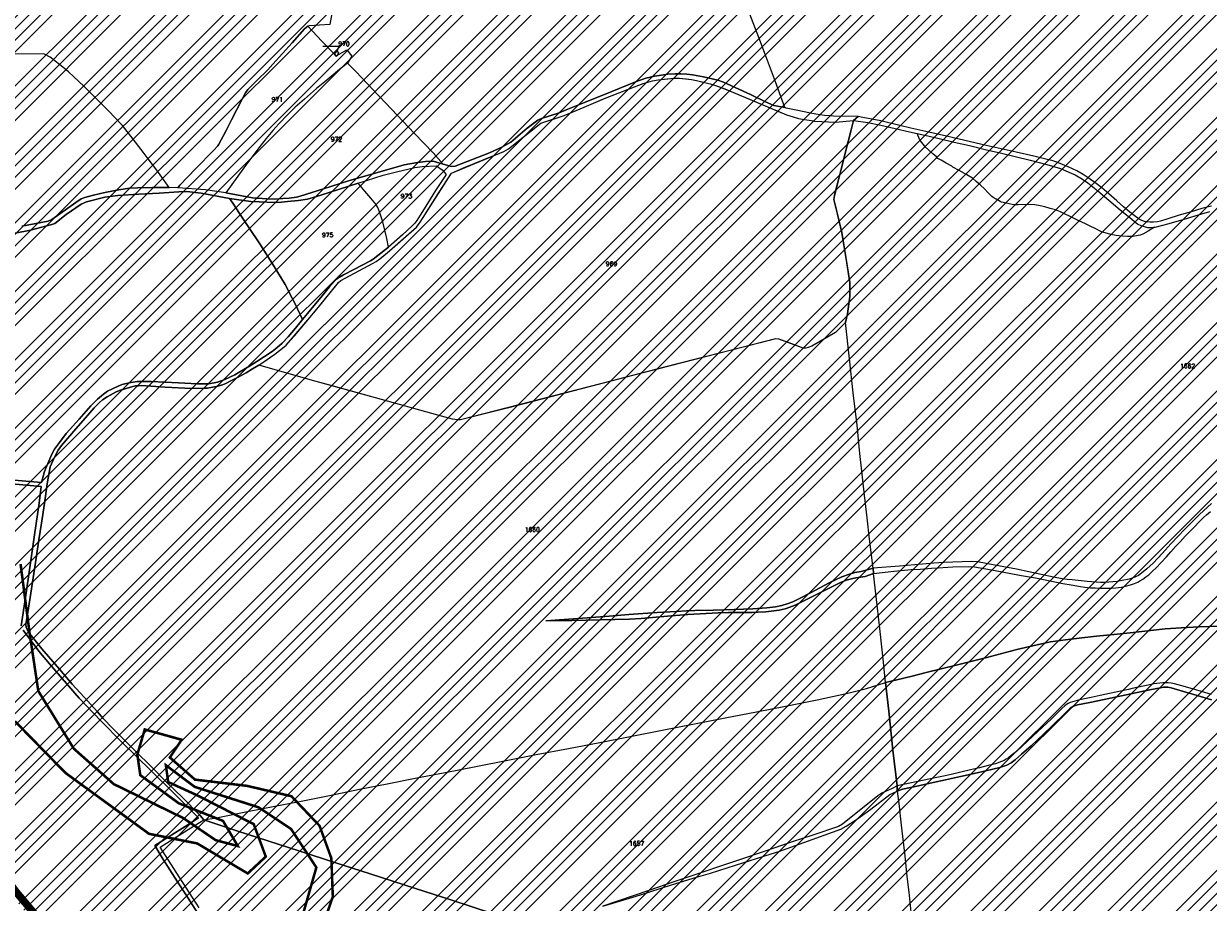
# Model space of a CAD drawing. Header units: metres. Extents: x 578835 to 593571, y 248557 to 255108.
# Tile 80 of 251: x 581736 to 582667, y 250577 to 251268. Entities that reach past the tile are written whole.
import ezdxf

# ---------------------------------------------------------------- set-up
doc = ezdxf.new("R2010")
doc.units = ezdxf.units.M
doc.linetypes.add('CACHEX2', pattern=[0.75, 0.5, -0.25])
doc.linetypes.add('SOLID_LINE', pattern=[0])
for name, color, linetype, lineweight in [('Cad-HYDROGRAPHI_COURS_D_EAU28', 5, 'SOLID_LINE', 0), ('Cad-PARCELLAIRE_PARCELLE1', 250, 'SOLID_LINE', 0), ('Cad-RESEAU_ROUT_LIMITE_DE_VOIE_P23', 8, 'SOLID_LINE', 0), ('Cad-TOPONYMIE_DETAIL_PARCELLAIR181', 7, 'SOLID_LINE', 0), ('Cad-TOPONYMIE_NUMERO_DE_PARCELL182', 250, 'SOLID_LINE', 0), ('PLU', 7, 'CACHEX2', 5), ('PPRIF - contour', 10, 'Continuous', 9)]:
    doc.layers.add(name, color=color, linetype=linetype, lineweight=lineweight)
doc.styles.add('TEXTSTYLE_45_11', font='txt.shx', dxfattribs={"oblique": 50})

msp = doc.modelspace()

# ---------------------------------------------------------------- hatches: boundary and pattern name
at = {"layer": 'PPRIF - contour', "lineweight": 15}
h = msp.add_hatch(dxfattribs=at)
h.set_pattern_fill('ANSI34', color=30, scale=2, style=0)
h.paths.add_polyline_path([(583168.56, 249236.59), (583178.02, 249273.37), (583184.15, 249314.36), (583186.86, 249348.54), (583183.82, 249412.65), (583188.31, 249497.75), (583209.56, 249638.59), (583209.57, 249654.16), (583202.87, 249764.69), (583181.22, 249772.54), (583212.18, 249841.81), (583235.33, 249974.64), (583193.51, 249985.09), (583186.04, 250045.54), (583188.28, 250067.18), (583195.8, 250078.07), (583245.78, 250078.37), (583251.01, 250132.85), (583194.25, 250138.82), (583209.94, 250168.32), (583209.19, 250188.47), (583208.21, 250203.8), (583217.43, 250267.61), (583213.64, 250277.41), (583256.98, 250284.74), (583262.34, 250350.34), (583266.18, 250436.39), (583274.5, 250436.7), (583214.43, 250499.33), (583184.56, 250537.39), (583218.91, 250547.09), (583241.07, 250552.07), (583269.68, 250547.09), (583271.18, 250569.48), (583274.91, 250580.67), (583286.48, 250597.77), (583293.66, 250716.62), (583278.73, 250731.44), (583193.67, 250750.25), (583156.78, 250759.28), (583135.71, 250831.5), (583141.39, 250856.49), (583145.69, 250864.01), (583161.1, 250891.6), (583169.34, 250905.21), (583172.57, 250920.26), (583171.49, 250936.38), (583169.31, 250950.6), (583181.85, 251003.26), (583206.95, 251084.03), (583216.62, 251114.12), (583232.39, 251161.77), (583245.29, 251209.41), (583234.54, 251210.94), (583234.1, 251288.09), (583244.66, 251288.39), (583237.9, 251328.73), (583229.54, 251356.01), (583200.13, 251357.42), (583190.46, 251371.39), (583189.74, 251379.63), (583190.1, 251406.14), (583244.22, 251415.82), (583256.04, 251419.04), (583270.74, 251430.86), (583295.47, 251440.89), (583325.21, 251451.64), (583340.94, 251464.43), (583366, 251457.91), (583398.59, 251444.88), (583422.15, 251436.37), (583417.63, 251462.92), (583418.14, 251495.99), (583409.11, 251546.1), (583400.09, 251585.18), (583359.99, 251579.17), (583344.95, 251609.23), (583333.92, 251624.76), (583325.9, 251633.28), (583319.39, 251648.31), (583296.33, 251649.31), (583292.32, 251666.85), (583282.01, 251764.42), (583240.65, 251790.03), (583212.78, 251805.76), (583221.32, 251831.82), (583251.44, 251830.48), (583273.02, 251828.23), (583262.67, 251903.93), (583199.69, 251895.44), (583192.95, 251945.32), (583256.33, 251954.31), (583243.74, 252050.47), (583214.52, 252068.27), (583208.68, 252073.66), (583201.93, 252137.92), (583178.11, 252135.22), (583183.95, 252176.12), (583226.69, 252181.65), (583216.8, 252253.1), (583210.96, 252307.92), (583193.36, 252422.33), (583178.97, 252519.84), (583167.73, 252607.66), (583178.52, 252614.4), (583188.29, 252625.39), (583184.93, 252642.05), (583192.13, 252639.75), (583210.89, 252641.9), (583205.05, 252676.95), (583200.1, 252708.47), (583205.05, 252708.02), (583194.96, 252797.38), (583191.02, 252799.28), (583173.51, 252800.6), (583168.08, 252797.59), (583165.67, 252793.82), (583165.69, 252787.69), (583073.05, 252815.41), (583065.66, 252814.13), (583065.94, 252812.7), (583046.85, 252808.33), (583047.04, 252816.04), (582997.15, 252812.42), (582995.86, 252782.45), (582980.16, 252787.72), (582949.89, 252804.92), (582947.27, 252800.69), (582935.19, 252777.61), (582924.38, 252768.8), (582917.32, 252760.63), (582910.91, 252748.5), (582903.76, 252736.42), (582880, 252724.86), (582817.58, 252706.15), (582782.59, 252696.37), (582747.69, 252696.56), (582653.19, 252726.32), (582583.51, 252736.7), (582547.53, 252745.89), (582391.95, 252693.83), (582342.71, 252696.56), (582258, 252701.11), (582228.89, 252730.03), (582194.3, 252754.65), (582137.15, 252749.12), (582028.37, 252701.22), (581997.03, 252701.83), (581923.09, 252643.99), (581895.44, 252653.82), (581782.97, 252699.88), (581749.17, 252724.45), (581694.48, 252730.59), (581626.87, 252779.73), (581623.69, 252832.13), (581568.99, 252867.14), (581549.94, 252902.76), (581520.9, 252875.84), (581488.95, 252861.1), (581415.1, 252871.66), (581333.97, 252861.22), (581285.87, 252845.9), (581226.26, 252859.41), (581213.27, 252848.96), (581176.79, 252829.19), (581135.62, 252832.26), (581093.83, 252851.3), (581026.18, 252865.71), (580894.22, 252859.98), (580764.18, 252821.75), (580666.25, 252837.89), (580606.97, 252807.31), (580553.37, 252825.96), (580518.38, 252831.19), (580426.24, 252844.58), (580314.78, 252864.48), (580232.54, 252861.61), (580193.34, 252877.86), (579737.68, 252731.06), (579339.29, 252594.91), (579467.34, 252529.95), (579492.26, 252526.53), (579537.88, 252506.87), (579628.29, 252501.98), (579673.34, 252488.27), (579756.55, 252421.24), (579801.62, 252412.32), (579849.52, 252376.66), (579890.09, 252373.24), (579954.11, 252362.98), (580003.08, 252331.22), (580020.69, 252319.86), (580037.79, 252307.65), (580048.55, 252295.44), (580067.12, 252269.55), (580095.49, 252178.46), (580127.66, 252086.63), (580157.22, 252011.67), (580209.32, 251928.46), (580208.41, 251858.24), (580196.24, 251818.11), (580206.29, 251790.3), (580227.07, 251716.54), (580274.53, 251673.98), (580324.82, 251599.61), (580345.2, 251567.99), (580352.27, 251548.44), (580380.56, 251474.57), (580498.13, 251465.11), (580632.34, 251425.65), (580688.87, 251403.81), (580903, 251328.66), (581057.22, 251304.45), (581128.89, 251277.45), (581306.24, 251176.53), (581363.6, 251156.15), (581418.4, 251079.72), (581465.72, 250967.17), (581546.02, 250830.88), (581604.72, 250760.44), (581621.29, 250710.76), (581635.31, 250677.64), (581677.37, 250643.25), (581761.5, 250538.8), (581878.03, 250481.58), (581978.36, 250416.05), (582083.64, 250336.15), (582132.06, 250252.96), (582193.12, 250147.32), (582211.34, 250118.18), (582217.79, 250080.35), (582244.22, 249930.09), (582252.92, 249788.8), (582279.87, 249720.73), (582264.14, 249693.23), (582229.1, 249576.98), (582243.69, 249504.21), (582236.53, 249458.37), (582233.12, 249417.21), (582207.89, 249404.14), (582210.7, 249314.66), (582282.52, 249136.36), (582365.79, 249069.63), (582329.51, 248868.66), (582370.33, 248802.93), (582389.99, 248830.88), (582435.35, 248829.37), (582475.81, 248930.64), (582488.18, 248933.83), (582505.04, 248934.94), (582536.56, 248931.03), (582545.58, 248873.46), (582547.73, 248837.81), (582559.27, 248733.3), (582660.26, 248731.96), (582707.75, 248722.61), (582711.09, 248844.25), (582713.77, 248853.61), (582730.11, 248933.31), (582770.57, 249048.63), (582781.22, 249070.77), (582782.86, 249074.05), (582786.69, 249073.51), (582794.34, 249066.4), (582795.98, 249060.39), (582802, 249037.44), (582837.54, 249029.24), (582847.92, 249019.4), (582859.41, 249022.68), (582870.89, 249021.59), (582882.91, 249029.79), (582897.68, 249024.87), (582894.41, 249004.61), (582898.78, 248991.5), (582903.16, 248984.94), (582914.71, 248986.01), (582980.86, 249040.12), (583036.72, 249107.47), (583089.79, 249152.85), (583096.96, 249144.66), (583169.29, 249123.72), (583150.9, 249178.85), (583158.77, 249200.15)])

# ---------------------------------------------------------------- linework, layer by layer
at = {"layer": 'Cad-HYDROGRAPHI_COURS_D_EAU28'}
for points in [[(581873.52, 250572.77), (581868.88, 250579.96), (581857.88, 250597.22), (581842.84, 250620.38), (581850.91, 250625.5), (581867.04, 250635.76), (581877.32, 250641.97), (581874.48, 250645.41), (581860.46, 250659.4), (581848.78, 250670.91), (581835.29, 250684.4), (581824.43, 250695.09), (581813.62, 250706.01), (581805.53, 250714.13), (581798.14, 250721.77), (581793.6, 250726.85), (581783.07, 250738.46), (581773.87, 250748.84), (581763.74, 250760.6), (581749.96, 250776.62), (581740.49, 250788.42), (581738.61, 250791.28), (581737.6, 250793.42), (581737.31, 250795.97), (581738.57, 250803.65), (581740.6, 250816.86), (581742.94, 250832.32), (581745.36, 250847.8), (581747.63, 250862.25), (581749.66, 250875.46), (581751.92, 250890.81), (581754.19, 250906.27), (581756.36, 250919.82), (581759.76, 250927.36), (581762.71, 250932.72), (581765.27, 250936.62), (581776.7, 250949.72), (581784.15, 250958.36), (581791.01, 250966.07), (581795.18, 250970.43), (581797.72, 250972.54), (581801.15, 250974.94), (581808.42, 250978.78), (581811.84, 250980.18), (581821.44, 250982.87), (581823.53, 250983.38), (581825.99, 250983.58), (581828.37, 250983.67), (581846.85, 250982.53), (581867.72, 250981.48), (581877.52, 250981.51), (581880.22, 250981.74), (581882.9, 250982.18), (581887.29, 250983), (581891.88, 250984.38), (581894.6, 250985.39), (581897.53, 250986.75), (581904.72, 250990.46), (581910.64, 250993.74), (581915.67, 250996.73), (581920.67, 250999.82), (581927.16, 251004.15), (581933.16, 251008.32), (581936.88, 251011.2), (581939.11, 251013.06), (581941.96, 251015.52), (581945.59, 251019.4), (581948.61, 251022.77), (581955.82, 251031.28), (581969.73, 251048.38), (581979.99, 251060.82), (581983.21, 251064.66), (581985.05, 251066.37), (582010.07, 251079.71), (582012.83, 251081.27), (582015.7, 251083.41), (582019.95, 251086.89), (582023.34, 251089.73), (582032.25, 251097.49), (582040.7, 251104.88), (582044.55, 251108.22), (582047.35, 251112.24), (582049.75, 251116.01), (582061.93, 251135.19), (582072.08, 251150.86), (582081.64, 251154.89), (582097.03, 251161.18), (582109.45, 251166.34), (582113.36, 251167.89), (582117, 251169.87), (582122.16, 251174.09), (582142.26, 251190.14), (582160.71, 251196.25), (582176.34, 251202.68), (582192.5, 251209.59), (582210.46, 251216.55), (582222.93, 251221.37), (582230.24, 251223.55), (582234.71, 251224.36), (582241.82, 251225.07), (582247.3, 251225.53), (582251.42, 251225.65), (582256.66, 251225.08), (582260.92, 251224.43), (582264.85, 251223.76), (582270.22, 251222.53), (582275.54, 251221.08), (582281.37, 251219.33), (582285.89, 251217.59), (582292.03, 251215.2), (582306.38, 251209.15), (582330.14, 251198.98), (582335.6, 251196.76), (582340.86, 251195.08), (582345.16, 251193.87), (582349.86, 251192.93), (582355.19, 251192.26), (582357.94, 251191.82), (582374.09, 251190.93), (582388.41, 251192.13), (582392.03, 251195.32), (582372.55, 251195.6), (582369.47, 251195.9), (582365.57, 251196.24), (582362.16, 251196.64), (582358.73, 251197.13), (582353.12, 251198.33), (582344.64, 251200.07), (582335.32, 251202.08), (582334.22, 251202.55), (582325.68, 251204.07), (582319.01, 251206.97), (582307.16, 251212.67), (582286.14, 251222.52), (582281.58, 251223.92), (582270.21, 251226.65), (582261.77, 251228.18), (582257.26, 251228.81), (582252.39, 251228.95), (582248.02, 251228.92), (582242.27, 251228.68), (582235.58, 251227.78), (582231.68, 251227.13), (582225.05, 251225.57), (582216.79, 251222.76), (582198.13, 251215.19), (582176.85, 251206.5), (582162.24, 251200.72), (582156.75, 251198.37), (582142.87, 251193.76), (582140.01, 251192.4), (582134.9, 251188.52), (582131.72, 251186.14), (582118.7, 251175.13), (582111.61, 251171.2), (582102.07, 251166.84), (582074.93, 251156.34), (582072.05, 251156.1), (582065.47, 251158), (582057.7, 251160.25), (582051.7, 251159.97), (582045.24, 251159.33), (582034.86, 251157.35), (581990.98, 251144.78), (581971.54, 251138.59), (581953.16, 251132.6), (581950.17, 251131.91), (581944.45, 251131.21), (581939.46, 251130.8), (581932.9, 251130.36), (581926.79, 251130.52), (581915.5, 251131.37), (581894.65, 251135.32), (581894.65, 251135.32), (581894.65, 251135.32), (581878.62, 251137.78), (581856.89, 251139.31), (581850.02, 251139.63), (581836.85, 251139.42), (581825.32, 251139.25), (581818.84, 251138.93), (581810.36, 251137.78), (581800.72, 251135.75), (581796.1, 251134.7), (581789.48, 251133.14), (581783.67, 251131.55), (581780.87, 251130.54), (581776.74, 251127.63), (581757.82, 251114.35), (581754.8, 251112.98), (581734.18, 251109.15)], [(582669.95, 251124.73), (582666.46, 251123.99), (582662.27, 251122.97), (582653.82, 251120.49), (582644.56, 251117.71), (582635.57, 251114.85), (582629.7, 251113.13), (582627.44, 251112.49), (582624.33, 251112.23), (582621.43, 251112.33), (582618.71, 251112.43), (582617.11, 251112.86), (582614.99, 251113.58), (582613.08, 251114.64), (582609.13, 251117.55), (582605.78, 251120.17), (582600.64, 251124.42), (582595.32, 251128.99), (582589.25, 251134.51), (582583.66, 251139.28), (582579.16, 251142.81), (582572.87, 251147.19), (582569.04, 251149.66), (582563.92, 251152.58), (582557.21, 251155.92), (582552.7, 251157.76), (582548.27, 251159.4), (582544.27, 251160.86), (582540.74, 251161.68), (582530.15, 251164.14), (582516.36, 251167.45), (582492.6, 251172.61), (582475.87, 251176.45), (582461.33, 251179.8), (582447.55, 251183.01), (582433.51, 251186.3), (582424.68, 251188.24), (582409.79, 251191.9), (582395.7, 251194.74), (582392.03, 251195.32), (582388.41, 251192.13), (582388.41, 251192.13), (582388.41, 251192.13), (582399.66, 251190.72), (582409.81, 251188.67), (582421.16, 251186.05), (582432.26, 251183.4), (582438.31, 251182.01), (582444.45, 251180.63), (582455.79, 251178.01), (582467.48, 251175.19), (582479.5, 251172.51), (582492.95, 251169.29), (582503.55, 251166.82), (582527.19, 251161.11), (582540.35, 251157.52), (582551.08, 251154.4), (582559.62, 251150.87), (582562.7, 251149.46), (582568.51, 251146.04), (582572.62, 251143.16), (582580.56, 251137.02), (582589.09, 251129.58), (582598.13, 251121.98), (582605.57, 251115.8), (582609.02, 251112.96), (582612.01, 251110.77), (582614.24, 251109.61), (582616.96, 251108.73), (582619.64, 251108.17), (582622.29, 251108.05), (582624.99, 251108.39), (582625.63, 251108.44), (582630.49, 251109.52), (582636.7, 251111.26), (582648.36, 251114.68), (582662.37, 251118.86), (582668.71, 251120.72)], [(581729.02, 251103.71), (581741.05, 251105.93), (581757.66, 251110.33), (581760.14, 251111.31), (581769.04, 251118.29), (581780.79, 251126.52), (581785.03, 251128.2), (581799.55, 251131.98), (581809.75, 251133.27), (581826.14, 251134.3), (581842.15, 251135.18), (581857.57, 251136.13), (581863.98, 251136.33), (581875.29, 251135.16), (581897.5, 251130.87), (581914.34, 251128.59), (581920.8, 251128.24), (581933.27, 251127.83), (581938.37, 251128.03), (581943.19, 251128.54), (581951.71, 251129.25), (581958.95, 251130.41), (581963.21, 251131.65), (581969.32, 251133.5), (581998.71, 251142.97), (582018.47, 251149.18), (582028.87, 251151.95), (582043.27, 251155.27), (582049.14, 251156.08), (582060.22, 251156.67), (582064.69, 251153.48), (582067.88, 251149.84), (582059.62, 251137.11), (582053.22, 251126.89), (582047.54, 251117.83), (582044.85, 251113.59), (582043.2, 251111.45), (582041.08, 251109.27), (582033.5, 251102.28), (582022.59, 251092.67), (582014.17, 251085.96), (582010.53, 251083.21), (582008.41, 251081.8), (581995.22, 251074.91), (581987.24, 251070.79), (581983.92, 251069.06), (581981.67, 251067.31), (581980, 251065.73), (581976.16, 251061.28), (581970.39, 251054.34), (581958.85, 251040.45), (581954.95, 251035.78), (581953.76, 251034.23), (581949.43, 251028.85), (581943.57, 251022.01), (581939.02, 251017.17), (581935.11, 251013.73), (581931, 251010.59), (581918.89, 251002.57), (581912.78, 250998.72), (581901.77, 250992.23), (581893.77, 250988.33), (581888.17, 250986.3), (581881.17, 250985.17), (581877.81, 250984.99), (581872.45, 250984.99), (581857.38, 250985.86), (581835.77, 250986.96), (581824.97, 250986.95), (581818.55, 250985.86), (581812.98, 250984.39), (581809.95, 250983.14), (581801.62, 250979.22), (581798.26, 250976.93), (581793.66, 250972.87), (581788.31, 250967.74), (581779.13, 250957.28), (581769.02, 250945.96), (581763.68, 250938.83), (581759.92, 250933.5), (581757.68, 250929.75), (581752.9, 250918.76), (581751.88, 250916.11), (581749.72, 250907.46), (581715.92, 250910.34)], [(581694.49, 250909.34), (581749.41, 250904.31), (581747.69, 250891.24), (581744.24, 250866.32), (581740.78, 250842.4), (581737.04, 250817), (581733.64, 250794.55)], [(582669.81, 250890.97), (582663.52, 250885.21), (582660.57, 250882.17), (582654.08, 250875.83), (582648.36, 250870.23), (582643.91, 250865.4), (582638, 250859.11), (582631.27, 250851.76), (582624.09, 250844.02), (582619.03, 250839.37), (582614.86, 250836.01), (582612.45, 250834.25), (582610.08, 250833.05), (582608.32, 250832.34), (582605.18, 250831.41), (582599.6, 250830.16), (582595.77, 250829.62), (582592.26, 250829.22), (582586.02, 250828.81), (582582.57, 250828.75), (582572.04, 250829.43), (582560.31, 250830.68), (582556.41, 250831.14), (582552.56, 250831.71), (582545.7, 250833.03), (582516.49, 250839.08), (582499.57, 250842.34), (582485.92, 250845), (582480.78, 250845.24), (582459.25, 250844.45), (582451.47, 250843.8), (582436.56, 250842.67), (582424.61, 250841.67), (582403.65, 250839.93), (582404.07, 250835.85), (582404.07, 250835.85), (582404.07, 250835.85), (582419.93, 250837.5), (582428.43, 250838.31), (582433.66, 250838.87), (582440.72, 250839.23), (582449.56, 250839.97), (582454.81, 250840.29), (582462.6, 250840.83), (582466.54, 250841.04), (582478.8, 250841.39), (582483.35, 250841.11), (582487.87, 250840.37), (582496.91, 250838.67), (582505.28, 250837.13), (582518.85, 250834.59), (582531.33, 250832.28), (582540.38, 250830.48), (582553.04, 250827.96), (582559.49, 250826.83), (582566.93, 250825.55), (582570.27, 250825.05), (582574.67, 250824.64), (582578.4, 250824.39), (582582.53, 250824.29), (582586.73, 250824.3), (582591.43, 250824.36), (582594.62, 250824.62), (582596.83, 250824.81), (582599.44, 250825.14), (582602.19, 250825.82), (582606.07, 250826.81), (582609.43, 250827.98), (582611.98, 250829.08), (582613.55, 250829.99), (582615.91, 250831.41), (582618.32, 250833.06), (582620.49, 250834.8), (582623.17, 250837.26), (582626.51, 250840.54), (582630.16, 250844.31), (582634.55, 250849.02), (582637.78, 250852.74), (582641.94, 250857.22), (582645.27, 250860.84), (582649.28, 250865.19), (582652.02, 250867.98), (582655.35, 250871.49), (582661.36, 250877.56), (582663.57, 250879.75), (582666.02, 250881.96), (582669.09, 250884.66)], [(581735.23, 250791.22), (581747.58, 250774.64), (581755.89, 250764.74), (581779.32, 250737.81), (581796.67, 250719.52), (581812.6, 250703.46), (581835.77, 250680.64), (581854.62, 250662.15), (581873.14, 250643.63), (581864.63, 250637.9), (581838.69, 250621.7), (581844.52, 250612.16), (581856.64, 250593.21), (581863.08, 250583.27), (581872.38, 250568.66)], [(582669.79, 250740.71), (582662.11, 250742.86), (582653.24, 250745.46), (582646.47, 250747.46), (582640.74, 250748.99), (582638.14, 250749.55), (582635.81, 250749.81), (582633.74, 250749.85), (582631.69, 250749.8), (582626.96, 250749.18), (582624.66, 250748.99), (582620.2, 250748.05), (582616.16, 250747.17), (582607.49, 250745.33), (582604.5, 250744.64), (582598.27, 250743.22), (582594.62, 250742.47), (582589.69, 250741.28), (582582.39, 250739.78), (582575.35, 250738.3), (582568.71, 250736.85), (582564.33, 250735.94), (582560.63, 250734.85), (582558.78, 250734.25), (582557.11, 250733.56), (582555.87, 250732.67), (582554.54, 250731.67), (582552.17, 250729.46), (582548.74, 250726.17), (582544.01, 250721.54), (582537.07, 250714.83), (582529.26, 250707.71), (582525.05, 250703.79), (582516.39, 250695.83), (582512.3, 250692.47), (582510.22, 250690.74), (582508.42, 250689.59), (582506.85, 250688.68), (582504.7, 250687.83), (582499.89, 250686.09), (582494.24, 250684.62), (582487.46, 250682.94), (582480.42, 250681.24), (582465.21, 250677.74), (582460.36, 250676.67), (582453.8, 250675.35), (582447.55, 250674.05), (582438.97, 250672.1), (582422.7, 250668.63), (582422.7, 250664.62), (582426.87, 250665.97), (582439.35, 250668.68), (582450.91, 250671.31), (582460.71, 250673.35), (582472.53, 250676.01), (582483.14, 250678.35), (582492.36, 250680.45), (582503.35, 250683.15), (582506.57, 250684.09), (582508.97, 250684.96), (582512.45, 250686.81), (582515.38, 250689.17), (582520.53, 250693.72), (582528.06, 250700.26), (582538.09, 250709.56), (582544.64, 250716.02), (582555.31, 250726.38), (582558.82, 250729.79), (582560.15, 250730.68), (582561.33, 250731.34), (582562.85, 250732.02), (582564.62, 250732.39), (582574.27, 250734.31), (582590.41, 250737.67), (582606.37, 250741), (582621.51, 250744.26), (582629.7, 250745.84), (582632.06, 250746.26), (582634.12, 250746.32), (582635.68, 250746.34), (582638.2, 250745.77), (582647.93, 250742.9), (582658.74, 250739.79), (582669.9, 250736.37)]]:
    msp.add_lwpolyline(points, dxfattribs=at)
for points in [[(582146.25, 250798.55), (582166.83, 250798.93), (582189.06, 250799.33), (582212.1, 250799.8), (582221.36, 250800.45), (582241.91, 250802.17), (582258.05, 250803.4), (582272.31, 250804.36), (582281.91, 250804.93), (582289.98, 250805.06), (582308.68, 250805.16), (582313.29, 250805.32), (582319.44, 250805.72), (582325.65, 250806.36), (582329.8, 250807.03), (582334.5, 250808.09), (582338.18, 250809.4), (582342.5, 250810.98), (582351.75, 250815.65), (582366.48, 250822.9), (582377.65, 250828.41), (582382.51, 250830.48), (582386.7, 250831.61), (582390.02, 250832.34), (582397.43, 250833.39), (582404.07, 250835.85), (582403.65, 250839.93), (582394.46, 250837.38), (582389.41, 250836.63), (582385.24, 250835.27), (582379.15, 250833.1), (582369.24, 250828.38), (582354.96, 250820.72), (582345.39, 250815.91), (582340.63, 250813.62), (582336.22, 250812.03), (582332.05, 250810.68), (582326.87, 250809.57), (582320.26, 250808.69), (582309.2, 250807.88), (582294.39, 250807.43), (582278.27, 250806.98), (582263.55, 250806.64), (582256.97, 250806.43), (582248.76, 250805.97), (582233.92, 250805.07), (582211.71, 250803.44), (582196.08, 250802.14), (582178.69, 250800.92), (582146.25, 250798.55), (582146.25, 250798.55)], [(582422.7, 250668.63), (582418.73, 250666.63), (582410.55, 250663.05), (582407.42, 250660.89), (582379.76, 250638.64), (582376.54, 250636.81), (582356.25, 250630), (582340.05, 250624.52), (582318.07, 250617.11), (582301.08, 250611.35), (582284.4, 250605.73), (582269.08, 250600.55), (582247.1, 250593.15), (582227.23, 250586.37), (582191.06, 250574.11), (582217.37, 250581.98), (582226.61, 250584.86), (582238.49, 250588.64), (582248.45, 250591.81), (582264.86, 250596.75), (582275.71, 250600.1), (582295.39, 250606.31), (582323.52, 250615.12), (582329.61, 250617.07), (582349.15, 250624.05), (582378.28, 250634.73), (582382.45, 250637.08), (582390.76, 250642.23), (582401.96, 250650.3), (582416.82, 250661.9), (582418.82, 250662.73), (582422.7, 250664.62), (582422.7, 250668.63), (582422.7, 250668.63)]]:
    msp.add_lwpolyline(points, close=True, dxfattribs=at)
at = {"layer": 'Cad-PARCELLAIRE_PARCELLE1'}
for points in [[(581979.05, 251282.11), (581976.54, 251267.75), (581960.05, 251266.83), (581959.1, 251266.41), (581956.55, 251264.3), (581946.74, 251253.35), (581931.56, 251236.59), (581927.64, 251232.25), (581919.03, 251223.74), (581912.04, 251216.68), (581910.12, 251213.96), (581907.55, 251209.07), (581899.19, 251192.77), (581894.78, 251184.37), (581888.71, 251173.05), (581888.36, 251172.36), (581884.95, 251168.62), (581871.05, 251154.42), (581858.37, 251141.32), (581856.89, 251139.31), (581850.02, 251139.63), (581850.02, 251139.63), (581850.02, 251139.63), (581840.24, 251153.19), (581833.65, 251162.12), (581828.08, 251169.46), (581821.81, 251177.52), (581813.25, 251188.29), (581802.12, 251200.19), (581794.04, 251208.2), (581783.08, 251218.89), (581774.66, 251227), (581770.92, 251230.47), (581767.72, 251233.1), (581756.5, 251242.2), (581751.34, 251244.78), (581726.89, 251244.43)], [(581979.05, 251282.11), (581976.54, 251267.75), (581960.05, 251266.83), (581959.1, 251266.41), (581970.12, 251254.74), (581980.12, 251244.42), (581981.74, 251246.89), (581983.3, 251246.02), (581982.57, 251243.74), (581989.73, 251247.89), (581993.7, 251242.87), (581990.19, 251237.46), (581997.04, 251230.45), (582010.13, 251216.71), (582024.95, 251201.11), (582042.93, 251182.1), (582057.58, 251166.7), (582065.47, 251158), (582072.05, 251156.1), (582074.93, 251156.34), (582102.07, 251166.84), (582111.61, 251171.2), (582118.7, 251175.13), (582131.72, 251186.14), (582134.9, 251188.52), (582140.01, 251192.4), (582142.87, 251193.76), (582156.75, 251198.37), (582162.24, 251200.72), (582176.85, 251206.5), (582198.13, 251215.19), (582216.79, 251222.76), (582225.05, 251225.57), (582231.68, 251227.13), (582235.58, 251227.78), (582242.27, 251228.68), (582248.02, 251228.92), (582252.39, 251228.95), (582257.26, 251228.81), (582261.77, 251228.18), (582270.21, 251226.65), (582281.58, 251223.92), (582286.14, 251222.52), (582307.16, 251212.67), (582319.01, 251206.97), (582325.68, 251204.07), (582334.22, 251202.55), (582326.93, 251222.68), (582319.75, 251241.59), (582313.81, 251257.48), (582306.76, 251275.95)], [(582669.95, 251124.73), (582666.46, 251123.99), (582662.27, 251122.97), (582653.82, 251120.49), (582644.56, 251117.71), (582635.57, 251114.85), (582629.7, 251113.13), (582627.44, 251112.49), (582624.33, 251112.23), (582621.43, 251112.33), (582618.71, 251112.43), (582617.11, 251112.86), (582614.99, 251113.58), (582613.08, 251114.64), (582609.13, 251117.55), (582605.78, 251120.17), (582600.64, 251124.42), (582595.32, 251128.99), (582589.25, 251134.51), (582583.66, 251139.28), (582579.16, 251142.81), (582572.87, 251147.19), (582569.04, 251149.66), (582563.92, 251152.58), (582557.21, 251155.92), (582552.7, 251157.76), (582548.27, 251159.4), (582544.27, 251160.86), (582540.74, 251161.68), (582530.15, 251164.14), (582516.36, 251167.45), (582492.6, 251172.61), (582475.87, 251176.45), (582461.33, 251179.8), (582447.55, 251183.01), (582433.51, 251186.3), (582424.68, 251188.24), (582409.79, 251191.9), (582395.7, 251194.74), (582392.03, 251195.32), (582372.55, 251195.6), (582369.47, 251195.9), (582365.57, 251196.24), (582362.16, 251196.64), (582358.73, 251197.13), (582353.12, 251198.33), (582344.64, 251200.07), (582335.32, 251202.08), (582334.22, 251202.55), (582326.93, 251222.68), (582319.75, 251241.59), (582313.81, 251257.48), (582306.76, 251275.95)], [(581734.18, 251109.15), (581754.8, 251112.98), (581757.82, 251114.35), (581776.74, 251127.63), (581780.87, 251130.54), (581783.67, 251131.55), (581789.48, 251133.14), (581796.1, 251134.7), (581800.72, 251135.75), (581810.36, 251137.78), (581818.84, 251138.93), (581825.32, 251139.25), (581836.85, 251139.42), (581850.02, 251139.63), (581840.24, 251153.19), (581833.65, 251162.12), (581828.08, 251169.46), (581821.81, 251177.52), (581813.25, 251188.29), (581802.12, 251200.19), (581794.04, 251208.2), (581783.08, 251218.89), (581774.66, 251227), (581770.92, 251230.47), (581767.72, 251233.1), (581756.5, 251242.2), (581751.34, 251244.78), (581726.89, 251244.43)], [(582669.81, 250890.97), (582663.52, 250885.21), (582660.57, 250882.17), (582654.08, 250875.83), (582648.36, 250870.23), (582643.91, 250865.4), (582638, 250859.11), (582631.27, 250851.76), (582624.09, 250844.02), (582619.03, 250839.37), (582614.86, 250836.01), (582612.45, 250834.25), (582610.08, 250833.05), (582608.32, 250832.34), (582605.18, 250831.41), (582599.6, 250830.16), (582595.77, 250829.62), (582592.26, 250829.22), (582586.02, 250828.81), (582582.57, 250828.75), (582572.04, 250829.43), (582560.31, 250830.68), (582556.41, 250831.14), (582552.56, 250831.71), (582545.7, 250833.03), (582516.49, 250839.08), (582499.57, 250842.34), (582485.92, 250845), (582480.78, 250845.24), (582459.25, 250844.45), (582451.47, 250843.8), (582436.56, 250842.67), (582424.61, 250841.67), (582403.65, 250839.93), (582400.91, 250862.89), (582399.11, 250879.57), (582397.04, 250897.46), (582394.97, 250916.35), (582393.41, 250930.15), (582391.06, 250952.47), (582388.11, 250977.98), (582385.24, 251004.6), (582382.11, 251033.32), (582383.6, 251040.13), (582384.19, 251043.97), (582385.43, 251053.66), (582385.55, 251057.23), (582385.41, 251064.8), (582382.97, 251080.32), (582380.73, 251094.4), (582379.18, 251104.08), (582374.46, 251124.08), (582372.91, 251129.98), (582373.36, 251133.36), (582374.4, 251137.79), (582377.7, 251150.55), (582381.82, 251166.5), (582386.56, 251184.84), (582388.41, 251192.13), (582399.66, 251190.72), (582409.81, 251188.67), (582421.16, 251186.05), (582432.26, 251183.4), (582438.31, 251182.01), (582444.45, 251180.63), (582455.79, 251178.01), (582467.48, 251175.19), (582479.5, 251172.51), (582492.95, 251169.29), (582503.55, 251166.82), (582527.19, 251161.11), (582540.35, 251157.52), (582551.08, 251154.4), (582559.62, 251150.87), (582562.7, 251149.46), (582568.51, 251146.04), (582572.62, 251143.16), (582580.56, 251137.02), (582589.09, 251129.58), (582598.13, 251121.98), (582605.57, 251115.8), (582609.02, 251112.96), (582612.01, 251110.77), (582614.24, 251109.61), (582616.96, 251108.73), (582619.64, 251108.17), (582622.29, 251108.05), (582624.99, 251108.39), (582625.63, 251108.44), (582630.49, 251109.52), (582636.7, 251111.26), (582648.36, 251114.68), (582662.37, 251118.86), (582668.71, 251120.72)], [(581715.92, 250910.34), (581749.72, 250907.46), (581751.88, 250916.11), (581752.9, 250918.76), (581757.68, 250929.75), (581759.92, 250933.5), (581763.68, 250938.83), (581769.02, 250945.96), (581779.13, 250957.28), (581788.31, 250967.74), (581793.66, 250972.87), (581798.26, 250976.93), (581801.62, 250979.22), (581809.95, 250983.14), (581812.98, 250984.39), (581818.55, 250985.86), (581824.97, 250986.95), (581835.77, 250986.96), (581857.38, 250985.86), (581872.45, 250984.99), (581877.81, 250984.99), (581881.17, 250985.17), (581888.17, 250986.3), (581893.77, 250988.33), (581901.77, 250992.23), (581912.78, 250998.72), (581918.89, 251002.57), (581931, 251010.59), (581935.11, 251013.73), (581939.02, 251017.17), (581943.57, 251022.01), (581949.43, 251028.85), (581953.76, 251034.23), (581954.95, 251035.78), (581954.95, 251035.78), (581954.95, 251035.78), (581949.14, 251048.11), (581946.8, 251052.48), (581941.21, 251063.17), (581932.53, 251077.38), (581921.32, 251095.18), (581912.75, 251107.96), (581905.48, 251119.05), (581900.11, 251127.08), (581897.5, 251130.87), (581875.29, 251135.16), (581863.98, 251136.33), (581857.57, 251136.13), (581842.15, 251135.18), (581826.14, 251134.3), (581809.75, 251133.27), (581799.55, 251131.98), (581785.03, 251128.2), (581780.79, 251126.52), (581769.04, 251118.29), (581760.14, 251111.31), (581757.66, 251110.33), (581741.05, 251105.93), (581729.02, 251103.71)], [(581733.64, 250794.55), (581737.04, 250817), (581740.78, 250842.4), (581744.24, 250866.32), (581747.69, 250891.24), (581749.41, 250904.31), (581694.49, 250909.34)], [(582675.54, 250794.47), (582660.18, 250793.75), (582646.14, 250793.02), (582633.43, 250792.19), (582605.91, 250789.11), (582592.99, 250787.82), (582579.42, 250786.46), (582567.89, 250785.28), (582555, 250783.65), (582543.19, 250781.99), (582536.21, 250780.53), (582516.65, 250775.89), (582493.09, 250769.79), (582468.94, 250763.66), (582445.59, 250757.93), (582434.46, 250754.99), (582422.34, 250752.09), (582413.54, 250749.91), (582413.54, 250749.91), (582413.54, 250749.91), (582411.78, 250766.04), (582408.91, 250792.55), (582406.08, 250817.62), (582404.07, 250835.85), (582419.93, 250837.5), (582428.43, 250838.31), (582433.66, 250838.87), (582440.72, 250839.23), (582449.56, 250839.97), (582454.81, 250840.29), (582462.6, 250840.83), (582466.54, 250841.04), (582478.8, 250841.39), (582483.35, 250841.11), (582487.87, 250840.37), (582496.91, 250838.67), (582505.28, 250837.13), (582518.85, 250834.59), (582531.33, 250832.28), (582540.38, 250830.48), (582553.04, 250827.96), (582559.49, 250826.83), (582566.93, 250825.55), (582570.27, 250825.05), (582574.67, 250824.64), (582578.4, 250824.39), (582582.53, 250824.29), (582586.73, 250824.3), (582591.43, 250824.36), (582594.62, 250824.62), (582596.83, 250824.81), (582599.44, 250825.14), (582602.19, 250825.82), (582606.07, 250826.81), (582609.43, 250827.98), (582611.98, 250829.08), (582613.55, 250829.99), (582615.91, 250831.41), (582618.32, 250833.06), (582620.49, 250834.8), (582623.17, 250837.26), (582626.51, 250840.54), (582630.16, 250844.31), (582634.55, 250849.02), (582637.78, 250852.74), (582641.94, 250857.22), (582645.27, 250860.84), (582649.28, 250865.19), (582652.02, 250867.98), (582655.35, 250871.49), (582661.36, 250877.56), (582663.57, 250879.75), (582666.02, 250881.96), (582669.09, 250884.66)], [(581872.38, 250568.66), (581863.08, 250583.27), (581856.64, 250593.21), (581844.52, 250612.16), (581838.69, 250621.7), (581864.63, 250637.9), (581873.14, 250643.63), (581854.62, 250662.15), (581835.77, 250680.64), (581812.6, 250703.46), (581796.67, 250719.52), (581779.32, 250737.81), (581755.89, 250764.74), (581747.58, 250774.64), (581735.23, 250791.22)], [(582669.79, 250740.71), (582662.11, 250742.86), (582653.24, 250745.46), (582646.47, 250747.46), (582640.74, 250748.99), (582638.14, 250749.55), (582635.81, 250749.81), (582633.74, 250749.85), (582631.69, 250749.8), (582626.96, 250749.18), (582624.66, 250748.99), (582620.2, 250748.05), (582616.16, 250747.17), (582607.49, 250745.33), (582604.5, 250744.64), (582598.27, 250743.22), (582594.62, 250742.47), (582589.69, 250741.28), (582582.39, 250739.78), (582575.35, 250738.3), (582568.71, 250736.85), (582564.33, 250735.94), (582560.63, 250734.85), (582558.78, 250734.25), (582557.11, 250733.56), (582555.87, 250732.67), (582554.54, 250731.67), (582552.17, 250729.46), (582548.74, 250726.17), (582544.01, 250721.54), (582537.07, 250714.83), (582529.26, 250707.71), (582525.05, 250703.79), (582516.39, 250695.83), (582512.3, 250692.47), (582510.22, 250690.74), (582508.42, 250689.59), (582506.85, 250688.68), (582504.7, 250687.83), (582499.89, 250686.09), (582494.24, 250684.62), (582487.46, 250682.94), (582480.42, 250681.24), (582465.21, 250677.74), (582460.36, 250676.67), (582453.8, 250675.35), (582447.55, 250674.05), (582438.97, 250672.1), (582422.7, 250668.63), (582419.36, 250696.78), (582416.15, 250727.39), (582413.54, 250749.91), (582422.34, 250752.09), (582434.46, 250754.99), (582445.59, 250757.93), (582468.94, 250763.66), (582493.09, 250769.79), (582516.65, 250775.89), (582536.21, 250780.53), (582543.19, 250781.99), (582555, 250783.65), (582567.89, 250785.28), (582579.42, 250786.46), (582592.99, 250787.82), (582605.91, 250789.11), (582633.43, 250792.19), (582646.14, 250793.02), (582660.18, 250793.75), (582675.54, 250794.47)], [(582106.01, 250567.81), (582070.85, 250579.15), (582043.74, 250587.93), (582008.24, 250599.36), (581981.05, 250608.13), (581943.85, 250620.19), (581904.12, 250633.05), (581877.32, 250641.97), (581887.09, 250643.56), (581911.75, 250648.4), (581933.14, 250652.74), (581955.14, 250656.91), (581976.22, 250661.23), (581999.73, 250665.97), (582021.63, 250670.25), (582044.74, 250674.95), (582067.21, 250679.28), (582091.24, 250683.96), (582116.31, 250688.82), (582138.69, 250693.25), (582164.17, 250698.05), (582188.75, 250702.89), (582212.52, 250707.53), (582237.92, 250712.44), (582262.02, 250717.12), (582287.32, 250722.13), (582311.99, 250726.85), (582334.93, 250731.44), (582359.77, 250736.29), (582383.8, 250741.63), (582398.59, 250745.21), (582413.54, 250749.91), (582413.54, 250749.91), (582413.54, 250749.91), (582416.15, 250727.39), (582419.36, 250696.78), (582422.7, 250668.63), (582418.73, 250666.63), (582410.55, 250663.05), (582407.42, 250660.89), (582379.76, 250638.64), (582376.54, 250636.81), (582356.25, 250630), (582340.05, 250624.52), (582318.07, 250617.11), (582301.08, 250611.35), (582284.4, 250605.73), (582269.08, 250600.55), (582247.1, 250593.15), (582227.23, 250586.37), (582191.06, 250574.11), (582217.37, 250581.98), (582226.61, 250584.86), (582238.49, 250588.64), (582248.45, 250591.81), (582264.86, 250596.75), (582275.71, 250600.1), (582295.39, 250606.31), (582323.52, 250615.12), (582329.61, 250617.07), (582349.15, 250624.05), (582378.28, 250634.73), (582382.45, 250637.08), (582390.76, 250642.23), (582401.96, 250650.3), (582416.82, 250661.9), (582418.82, 250662.73), (582422.7, 250664.62), (582424.11, 250652.59), (582424.91, 250644.96), (582425.84, 250637.8), (582426.83, 250628.84), (582428.6, 250613.61), (582430.35, 250597.49), (582431.8, 250585.01), (582433.36, 250569.31)], [(582669.9, 250736.37), (582658.74, 250739.79), (582647.93, 250742.9), (582638.2, 250745.77), (582635.68, 250746.34), (582634.12, 250746.32), (582632.06, 250746.26), (582629.7, 250745.84), (582621.51, 250744.26), (582606.37, 250741), (582590.41, 250737.67), (582574.27, 250734.31), (582564.62, 250732.39), (582562.85, 250732.02), (582561.33, 250731.34), (582560.15, 250730.68), (582558.82, 250729.79), (582555.31, 250726.38), (582544.64, 250716.02), (582538.09, 250709.56), (582528.06, 250700.26), (582520.53, 250693.72), (582515.38, 250689.17), (582512.45, 250686.81), (582508.97, 250684.96), (582506.57, 250684.09), (582503.35, 250683.15), (582492.36, 250680.45), (582483.14, 250678.35), (582472.53, 250676.01), (582460.71, 250673.35), (582450.91, 250671.31), (582439.35, 250668.68), (582426.87, 250665.97), (582422.7, 250664.62), (582422.7, 250664.62), (582422.7, 250664.62), (582424.11, 250652.59), (582424.91, 250644.96), (582425.84, 250637.8), (582426.83, 250628.84), (582428.6, 250613.61), (582430.35, 250597.49), (582431.8, 250585.01), (582433.36, 250569.31)], [(581873.52, 250572.77), (581868.88, 250579.96), (581857.88, 250597.22), (581842.84, 250620.38), (581850.91, 250625.5), (581867.04, 250635.76), (581877.32, 250641.97), (581904.12, 250633.05), (581943.85, 250620.19), (581981.05, 250608.13), (582008.24, 250599.36), (582043.74, 250587.93), (582070.85, 250579.15), (582106.01, 250567.81)], [(581726.94, 250592.56), (581736.87, 250579.23), (581746.42, 250566.43)]]:
    msp.add_lwpolyline(points, dxfattribs=at)
for points in [[(581894.65, 251135.32), (581878.62, 251137.78), (581856.89, 251139.31), (581858.37, 251141.32), (581871.05, 251154.42), (581884.95, 251168.62), (581888.36, 251172.36), (581888.71, 251173.05), (581894.78, 251184.37), (581899.19, 251192.77), (581907.55, 251209.07), (581910.12, 251213.96), (581912.04, 251216.68), (581919.03, 251223.74), (581927.64, 251232.25), (581931.56, 251236.59), (581946.74, 251253.35), (581956.55, 251264.3), (581959.1, 251266.41), (581970.12, 251254.74), (581980.12, 251244.42), (581981.49, 251242.98), (581982.57, 251243.74), (581989.73, 251247.89), (581993.7, 251242.87), (581990.19, 251237.46), (581983.95, 251232.26), (581972.37, 251222.81), (581965.97, 251217.49), (581956.36, 251209.11), (581949.06, 251202.71), (581943.26, 251197.1), (581936.37, 251189.73), (581931.62, 251184.32), (581926.28, 251178.19), (581920.48, 251170.68), (581908.69, 251154.88), (581894.65, 251135.32), (581894.65, 251135.32)], [(581982.57, 251243.74), (581981.49, 251242.98), (581980.12, 251244.42), (581981.74, 251246.89), (581983.3, 251246.02), (581982.57, 251243.74), (581982.57, 251243.74)], [(581990.19, 251237.46), (581983.95, 251232.26), (581972.37, 251222.81), (581965.97, 251217.49), (581956.36, 251209.11), (581949.06, 251202.71), (581943.26, 251197.1), (581936.37, 251189.73), (581931.62, 251184.32), (581926.28, 251178.19), (581920.48, 251170.68), (581908.69, 251154.88), (581894.65, 251135.32), (581915.5, 251131.37), (581926.79, 251130.52), (581932.9, 251130.36), (581939.46, 251130.8), (581944.45, 251131.21), (581950.17, 251131.91), (581953.16, 251132.6), (581971.54, 251138.59), (581990.98, 251144.78), (582034.86, 251157.35), (582045.24, 251159.33), (582051.7, 251159.97), (582057.7, 251160.25), (582065.47, 251158), (582057.58, 251166.7), (582042.93, 251182.1), (582024.95, 251201.11), (582010.13, 251216.71), (581997.04, 251230.45), (581990.19, 251237.46), (581990.19, 251237.46)], [(582264.85, 251223.76), (582275.54, 251221.08), (582281.37, 251219.33), (582292.03, 251215.2), (582335.6, 251196.76), (582340.86, 251195.08), (582345.16, 251193.87), (582349.86, 251192.93), (582355.19, 251192.26), (582357.94, 251191.82), (582374.09, 251190.93), (582388.41, 251192.13), (582373.36, 251133.36), (582372.91, 251129.98), (582379.18, 251104.08), (582385.41, 251064.8), (582385.43, 251053.66), (582383.6, 251040.13), (582382.11, 251033.32), (582374.27, 251025.43), (582355.54, 251014.72), (582352.74, 251013.71), (582350.88, 251013.22), (582348.68, 251013.03), (582329.7, 251020.15), (582326.87, 251020.36), (582079.17, 250956.72), (582076.46, 250956.61), (582073.02, 250957.32), (582061.48, 250960.26), (582012.27, 250974), (581979.2, 250983.18), (581965.78, 250986.85), (581920.67, 250999.82), (581933.16, 251008.32), (581936.88, 251011.2), (581941.96, 251015.52), (581945.59, 251019.4), (581965.12, 251042.42), (581983.21, 251064.66), (581985.05, 251066.37), (582010.07, 251079.71), (582012.83, 251081.27), (582015.7, 251083.41), (582023.34, 251089.73), (582044.55, 251108.22), (582047.35, 251112.24), (582072.08, 251150.86), (582113.36, 251167.89), (582117, 251169.87), (582142.26, 251190.14), (582160.71, 251196.25), (582176.34, 251202.68), (582192.97, 251209.86), (582222.93, 251221.37), (582230.24, 251223.55), (582234.71, 251224.36), (582247.3, 251225.53), (582251.42, 251225.65), (582260.92, 251224.43), (582264.85, 251223.76), (582264.85, 251223.76)], [(582022.59, 251092.67), (582021.21, 251099.37), (582017.98, 251112.47), (582015.59, 251120.4), (582014.16, 251123.75), (582012.71, 251126.3), (582008.6, 251131.2), (582003.93, 251136.72), (581998.71, 251142.97), (582018.47, 251149.18), (582028.87, 251151.95), (582043.27, 251155.27), (582049.14, 251156.08), (582060.22, 251156.67), (582064.69, 251153.48), (582067.88, 251149.84), (582059.62, 251137.11), (582053.22, 251126.89), (582047.54, 251117.83), (582044.85, 251113.59), (582043.2, 251111.45), (582041.08, 251109.27), (582033.5, 251102.28), (582022.59, 251092.67), (582022.59, 251092.67)], [(582022.59, 251092.67), (582021.21, 251099.37), (582017.98, 251112.47), (582015.59, 251120.4), (582014.16, 251123.75), (582012.71, 251126.3), (582008.6, 251131.2), (582003.93, 251136.72), (581998.71, 251142.97), (581969.32, 251133.5), (581963.21, 251131.65), (581958.95, 251130.41), (581951.71, 251129.25), (581943.19, 251128.54), (581938.37, 251128.03), (581933.27, 251127.83), (581920.8, 251128.24), (581914.34, 251128.59), (581897.5, 251130.87), (581900.11, 251127.08), (581905.48, 251119.05), (581912.75, 251107.96), (581921.32, 251095.18), (581932.53, 251077.38), (581941.21, 251063.17), (581946.8, 251052.48), (581949.14, 251048.11), (581954.95, 251035.78), (581958.85, 251040.45), (581970.39, 251054.34), (581976.16, 251061.28), (581980, 251065.73), (581981.67, 251067.31), (581983.92, 251069.06), (581987.24, 251070.79), (581995.22, 251074.91), (582008.41, 251081.8), (582010.53, 251083.21), (582014.17, 251085.96), (582022.59, 251092.67), (582022.59, 251092.67)], [(582382.11, 251033.32), (582374.27, 251025.43), (582357.26, 251015.75), (582355.54, 251014.72), (582352.74, 251013.71), (582350.88, 251013.22), (582348.68, 251013.03), (582336.5, 251017.71), (582329.7, 251020.15), (582326.87, 251020.36), (582314.77, 251017.23), (582291.28, 251011.27), (582265.45, 251004.65), (582238.56, 250997.85), (582214.35, 250991.59), (582192.33, 250985.76), (582149.08, 250974.57), (582115.99, 250965.91), (582079.17, 250956.72), (582076.46, 250956.61), (582073.02, 250957.32), (582061.48, 250960.26), (582012.27, 250974), (581965.78, 250986.85), (581920.67, 250999.82), (581915.67, 250996.73), (581910.64, 250993.74), (581904.72, 250990.46), (581897.53, 250986.75), (581894.6, 250985.39), (581891.88, 250984.38), (581887.29, 250983), (581882.9, 250982.18), (581880.22, 250981.74), (581877.52, 250981.51), (581867.72, 250981.48), (581846.85, 250982.53), (581828.37, 250983.67), (581825.99, 250983.58), (581823.53, 250983.38), (581821.44, 250982.87), (581811.84, 250980.18), (581808.42, 250978.78), (581801.15, 250974.94), (581797.72, 250972.54), (581795.18, 250970.43), (581791.01, 250966.07), (581784.15, 250958.36), (581776.7, 250949.72), (581765.27, 250936.62), (581762.71, 250932.72), (581759.76, 250927.36), (581756.36, 250919.82), (581754.19, 250906.27), (581751.92, 250890.81), (581749.66, 250875.46), (581747.63, 250862.25), (581745.36, 250847.8), (581742.94, 250832.32), (581740.6, 250816.86), (581738.57, 250803.65), (581737.31, 250795.97), (581737.6, 250793.42), (581738.61, 250791.28), (581740.49, 250788.42), (581749.96, 250776.62), (581763.74, 250760.6), (581773.87, 250748.84), (581783.07, 250738.46), (581793.6, 250726.85), (581798.14, 250721.77), (581805.53, 250714.13), (581813.62, 250706.01), (581824.43, 250695.09), (581835.29, 250684.4), (581848.78, 250670.91), (581860.46, 250659.4), (581874.48, 250645.41), (581877.32, 250641.97), (581887.09, 250643.56), (581911.75, 250648.4), (581933.14, 250652.74), (581955.14, 250656.91), (581976.22, 250661.23), (581999.73, 250665.97), (582021.63, 250670.25), (582044.74, 250674.95), (582067.21, 250679.28), (582091.24, 250683.96), (582116.31, 250688.82), (582138.69, 250693.25), (582164.17, 250698.05), (582188.75, 250702.89), (582212.52, 250707.53), (582237.92, 250712.44), (582262.02, 250717.12), (582287.32, 250722.13), (582311.99, 250726.85), (582334.93, 250731.44), (582359.77, 250736.29), (582383.8, 250741.63), (582398.59, 250745.21), (582413.54, 250749.91), (582411.78, 250766.04), (582408.91, 250792.55), (582406.08, 250817.62), (582404.07, 250835.85), (582397.43, 250833.39), (582390.02, 250832.34), (582386.7, 250831.61), (582382.51, 250830.48), (582377.65, 250828.41), (582366.48, 250822.9), (582351.75, 250815.65), (582342.5, 250810.98), (582338.18, 250809.4), (582334.5, 250808.09), (582329.8, 250807.03), (582325.65, 250806.36), (582319.44, 250805.72), (582313.29, 250805.32), (582308.68, 250805.16), (582289.98, 250805.06), (582281.91, 250804.93), (582272.31, 250804.36), (582258.05, 250803.4), (582241.91, 250802.17), (582221.36, 250800.45), (582212.1, 250799.8), (582189.06, 250799.33), (582166.83, 250798.93), (582146.25, 250798.55), (582178.69, 250800.92), (582196.08, 250802.14), (582211.71, 250803.44), (582233.92, 250805.07), (582248.76, 250805.97), (582256.97, 250806.43), (582263.55, 250806.64), (582278.27, 250806.98), (582294.39, 250807.43), (582309.2, 250807.88), (582320.26, 250808.69), (582326.87, 250809.57), (582332.05, 250810.68), (582336.22, 250812.03), (582340.63, 250813.62), (582345.39, 250815.91), (582354.96, 250820.72), (582369.24, 250828.38), (582379.15, 250833.1), (582385.24, 250835.27), (582389.41, 250836.63), (582394.46, 250837.38), (582403.65, 250839.93), (582400.91, 250862.89), (582399.11, 250879.57), (582397.04, 250897.46), (582394.97, 250916.35), (582393.41, 250930.15), (582391.06, 250952.47), (582388.11, 250977.98), (582385.24, 251004.6), (582382.11, 251033.32), (582382.11, 251033.32)]]:
    msp.add_lwpolyline(points, close=True, dxfattribs=at)
at = {"layer": 'Cad-RESEAU_ROUT_LIMITE_DE_VOIE_P23'}
msp.add_lwpolyline([(582625, 251108.37), (582619.96, 251105.09), (582615.83, 251102.77), (582613.89, 251102.03), (582612.19, 251101.64), (582608.07, 251100.98), (582603.92, 251100.97), (582599.89, 251101.12), (582594.92, 251101.68), (582590.64, 251102.47), (582586.26, 251103.85), (582583.5, 251104.72), (582582.21, 251105.18), (582578.37, 251107.23), (582574.37, 251109.14), (582570.33, 251111.15), (582566.13, 251113.15), (582562.48, 251114.85), (582558.68, 251116.74), (582554.24, 251118.74), (582551.03, 251120.27), (582547.09, 251121.84), (582542.97, 251123.09), (582538.79, 251124.2), (582535.25, 251125.1), (582530.97, 251125.77), (582526.32, 251126.2), (582517.77, 251125.89), (582514.35, 251126.02), (582513.01, 251126.13), (582508.4, 251127.15), (582504.84, 251128.07), (582503.78, 251128.45), (582500.58, 251130.24), (582498.14, 251131.65), (582497.07, 251132.48), (582494.02, 251135.54), (582491.5, 251138.12), (582487.98, 251141.76), (582484.91, 251144.35), (582481.84, 251146.9), (582477.58, 251149.52), (582471.37, 251152.99), (582466.54, 251155.64), (582465.55, 251156.32), (582461.09, 251158.78), (582457.21, 251161), (582454.71, 251162.45), (582453.54, 251163.6), (582450.61, 251166.12), (582447.29, 251169.14), (582444.65, 251171.51), (582444.06, 251172.26), (582442.08, 251174.91), (582441.13, 251176.24), (582440.17, 251177.56), (582438.28, 251182.05)], dxfattribs=at)
at = {"layer": 'Cad-RESEAU_ROUT_LIMITE_DE_VOIE_P23', "ltscale": 0.4, "const_width": 2}
for points in [[(581967.14, 250547.84), (581978.76, 250581.53), (581977.6, 250611.74), (581968.3, 250637.3), (581946.21, 250660.54), (581911.33, 250668.67), (581870.35, 250673.6), (581850.58, 250691.03), (581859.88, 250704.97), (581830.82, 250713.1), (581825.01, 250693.35), (581827.33, 250677.09), (581857.56, 250655.01), (581892.44, 250641.07), (581904.06, 250621.32), (581886.62, 250625.96), (581861.05, 250643.39), (581806.4, 250670.11), (581775.01, 250698), (581747.11, 250743.31), (581740.14, 250789.79), (581733.16, 250843.23)], [(581728.66, 250719.6), (581768.44, 250678.9), (581834.16, 250630.98), (581872.05, 250623.41), (581911.83, 250599.75), (581926.03, 250613), (581916.56, 250638.56), (581872.05, 250661.27), (581849.31, 250671.68), (581847.42, 250684.94), (581870.15, 250667.9), (581920.35, 250651.81), (581945.92, 250634.77), (581965.81, 250604.48), (581952.55, 250558.1)]]:
    msp.add_lwpolyline(points, dxfattribs=at)
at = {"layer": 'Cad-TOPONYMIE_DETAIL_PARCELLAIR181'}
msp.add_lwpolyline([(581970.94, 251250.79), (581983.47, 251250.83), (581981.75, 251245.78), (581981.75, 251245.78)], dxfattribs=at)
at = {"layer": 'PLU', "color": 7, "ltscale": 2, "const_width": 6}
msp.add_lwpolyline([(581755.79, 250554.16), (581694.39, 250627.17)], dxfattribs=at)

# ---------------------------------------------------------------- texts
at = {"layer": 'Cad-TOPONYMIE_NUMERO_DE_PARCELL182', "style": 'TEXTSTYLE_45_11'}
for s, p in [('970', (581983.05, 251250.9)), ('971', (581930.6, 251207.08)), ('972', (581977.18, 251175.85)), ('973', (582032.14, 251131.04)), ('975', (581970.17, 251100.47)), ('969', (582193.46, 251077.69)), ('1662', (582645.12, 250997.37)), ('1660', (582129.62, 250868.62)), ('1657', (582211.68, 250621.64))]:
    msp.add_text(s, height=3.491, rotation=359.58868, dxfattribs=at).set_placement(p)

doc.saveas('drawing.dxf')
